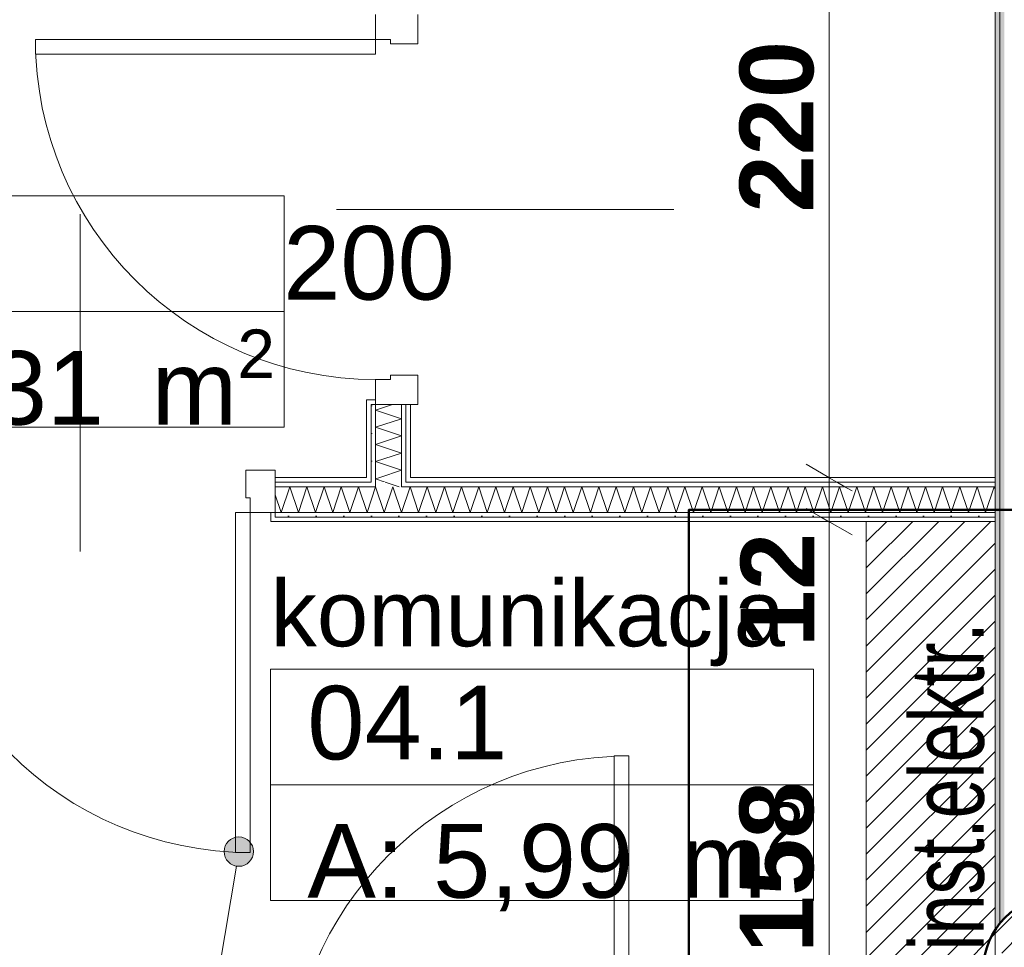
# Model space of a CAD drawing. Extents: x -7314 to 11761, y 144 to 9383.
# Tile 110 of 193: x 2147 to 2415, y 7793 to 8045. Entities that reach past the tile are written whole.
import ezdxf
from ezdxf.xclip import XClip

# ---------------------------------------------------------------- set-up
doc = ezdxf.new("R2010")
doc.units = 0
doc.header["$MEASUREMENT"] = 0
doc.header["$XCLIPFRAME"] = 0
doc.linetypes.add('Wipeout_Contour', pattern=[20000, 0, -20000])
for name, color, linetype in [('FORMA - Arch 01 - 220-A Ściany', 7, 'Continuous'), ('FORMA - Arch 01 - 440-K Słupy', 7, 'Continuous'), ('FORMA - Arch 02 - Strefy', 7, 'Continuous'), ('FORMA - Arch 04 - Wymiary i opisy ppoż', 7, 'Continuous'), ('FORMA - Arch 04 - Wymiary ogólne', 7, 'Continuous'), ('FORMA - Arch 05 - inst elektryczne', 7, 'Continuous')]:
    doc.layers.add(name, color=color, linetype=linetype)
doc.styles.add('STYL_AUTOMATYCZNY_2', font='arial.ttf')
doc.styles.add('STYL_AUTOMATYCZNY_7', font='arial.ttf', dxfattribs={"width": 0.7})
doc.styles.add('STYL_AUTOMATYCZNY_9', font='arial.ttf')
pattern_1 = [(0, (4185.3, -5972.398), (0, 7.5), [0, -7.5])]

# ---------------------------------------------------------------- blocks, each defined once
blk = doc.blocks.new('*X101')
at = {"layer": 'FORMA - Arch 01 - 220-A Ściany', "color": 7, "linetype": 'Continuous', "lineweight": 5, "ltscale": 0.025}
for p, q in [((2250.97, 7911.14), (2253.3, 7918.14)), ((2253.3, 7918.14), (2255.63, 7911.14)), ((2255.63, 7911.14), (2257.97, 7918.14)), ((2257.97, 7918.14), (2260.3, 7911.14)), ((2260.3, 7911.14), (2262.63, 7918.14)), ((2262.63, 7918.14), (2264.97, 7911.14)), ((2264.97, 7911.14), (2267.3, 7918.14)), ((2267.3, 7918.14), (2269.63, 7911.14)), ((2269.63, 7911.14), (2271.97, 7918.14)), ((2271.97, 7918.14), (2274.3, 7911.14)), ((2274.3, 7911.14), (2276.63, 7918.14)), ((2276.63, 7918.14), (2278.97, 7911.14)), ((2278.97, 7911.14), (2281.3, 7918.14)), ((2281.3, 7918.14), (2283.63, 7911.14)), ((2283.63, 7911.14), (2285.97, 7918.14)), ((2285.97, 7918.14), (2288.3, 7911.14)), ((2288.3, 7911.14), (2290.63, 7918.14)), ((2290.63, 7918.14), (2292.97, 7911.14)), ((2292.97, 7911.14), (2295.3, 7918.14)), ((2295.3, 7918.14), (2297.63, 7911.14)), ((2297.63, 7911.14), (2299.97, 7918.14)), ((2299.97, 7918.14), (2302.3, 7911.14)), ((2302.3, 7911.14), (2304.63, 7918.14)), ((2304.63, 7918.14), (2306.97, 7911.14)), ((2306.97, 7911.14), (2309.3, 7918.14)), ((2309.3, 7918.14), (2311.63, 7911.14)), ((2311.63, 7911.14), (2313.97, 7918.14)), ((2313.97, 7918.14), (2316.3, 7911.14)), ((2316.3, 7911.14), (2318.63, 7918.14)), ((2318.63, 7918.14), (2320.97, 7911.14)), ((2320.97, 7911.14), (2323.3, 7918.14)), ((2323.3, 7918.14), (2325.63, 7911.14)), ((2325.63, 7911.14), (2327.97, 7918.14)), ((2327.97, 7918.14), (2330.3, 7911.14)), ((2330.3, 7911.14), (2332.63, 7918.14)), ((2332.63, 7918.14), (2334.97, 7911.14)), ((2334.97, 7911.14), (2337.3, 7918.14)), ((2337.3, 7918.14), (2339.63, 7911.14)), ((2339.63, 7911.14), (2341.97, 7918.14)), ((2341.97, 7918.14), (2344.3, 7911.14)), ((2344.3, 7911.14), (2346.63, 7918.14)), ((2346.63, 7918.14), (2348.97, 7911.14)), ((2348.97, 7911.14), (2351.3, 7918.14)), ((2351.3, 7918.14), (2353.63, 7911.14)), ((2353.63, 7911.14), (2355.97, 7918.14)), ((2355.97, 7918.14), (2358.3, 7911.14)), ((2358.3, 7911.14), (2360.63, 7918.14)), ((2360.63, 7918.14), (2362.97, 7911.14)), ((2362.97, 7911.14), (2365.3, 7918.14)), ((2365.3, 7918.14), (2367.63, 7911.14)), ((2367.63, 7911.14), (2369.97, 7918.14)), ((2369.97, 7918.14), (2372.3, 7911.14)), ((2372.3, 7911.14), (2374.63, 7918.14)), ((2374.63, 7918.14), (2376.97, 7911.14)), ((2376.97, 7911.14), (2379.3, 7918.14)), ((2379.3, 7918.14), (2381.63, 7911.14)), ((2381.63, 7911.14), (2383.97, 7918.14)), ((2383.97, 7918.14), (2386.3, 7911.14)), ((2386.3, 7911.14), (2388.63, 7918.14)), ((2388.63, 7918.14), (2390.97, 7911.14)), ((2390.97, 7911.14), (2393.3, 7918.14)), ((2393.3, 7918.14), (2395.63, 7911.14)), ((2395.63, 7911.14), (2397.97, 7918.14)), ((2397.97, 7918.14), (2400.3, 7911.14)), ((2400.3, 7911.14), (2402.63, 7918.14)), ((2402.63, 7918.14), (2404.97, 7911.14)), ((2404.97, 7911.14), (2407.3, 7918.14)), ((2407.3, 7918.14), (2409.63, 7911.14)), ((2409.63, 7911.14), (2411.97, 7918.14)), ((2411.97, 7918.14), (2412.21, 7917.4)), ((2250.96, 7911.16), (2250.97, 7911.14))]:
    blk.add_line(p, q, dxfattribs=at)
blk = doc.blocks.new('*X102')
at = {"layer": 'FORMA - Arch 01 - 220-A Ściany', "color": 7, "linetype": 'Continuous', "lineweight": 5, "ltscale": 0.025}
for p, q in [((2243.96, 7918.12), (2243.97, 7918.14)), ((2243.97, 7918.14), (2246.3, 7911.14)), ((2246.3, 7911.14), (2248.63, 7918.14)), ((2248.63, 7918.14), (2250.96, 7911.16))]:
    blk.add_line(p, q, dxfattribs=at)
blk = doc.blocks.new('*X104')
at = {"layer": 'FORMA - Arch 01 - 220-A Ściany', "color": 7, "linetype": 'Continuous', "lineweight": 5, "ltscale": 0.025}
for p, q in [((2216.71, 7915.9), (2218.3, 7911.14)), ((2218.3, 7911.14), (2220.63, 7918.14)), ((2220.63, 7918.14), (2222.97, 7911.14)), ((2222.97, 7911.14), (2225.3, 7918.14)), ((2225.3, 7918.14), (2227.63, 7911.14)), ((2227.63, 7911.14), (2229.97, 7918.14)), ((2229.97, 7918.14), (2232.3, 7911.14)), ((2232.3, 7911.14), (2234.63, 7918.14)), ((2234.63, 7918.14), (2236.97, 7911.14)), ((2236.97, 7911.14), (2239.3, 7918.14)), ((2239.3, 7918.14), (2241.63, 7911.14)), ((2241.63, 7911.14), (2243.96, 7918.12))]:
    blk.add_line(p, q, dxfattribs=at)
blk = doc.blocks.new('*X105')
at = {"layer": 'FORMA - Arch 01 - 220-A Ściany', "color": 7, "linetype": 'Continuous', "lineweight": 5, "ltscale": 0.025}
for p, q in [((2243.96, 7920.27), (2245.08, 7920.64)), ((2246.59, 7919.39), (2243.96, 7920.27))]:
    blk.add_line(p, q, dxfattribs=at)
blk = doc.blocks.new('*X106')
at = {"layer": 'FORMA - Arch 01 - 220-A Ściany', "color": 7, "linetype": 'Continuous', "lineweight": 5, "ltscale": 0.025}
blk.add_line((2250.34, 7918.14), (2246.59, 7919.39), dxfattribs=at)
blk = doc.blocks.new('*X108')
at = {"layer": 'FORMA - Arch 01 - 220-A Ściany', "color": 7, "linetype": 'Continuous', "lineweight": 5, "ltscale": 0.025}
for p, q in [((2243.96, 7938.94), (2248.52, 7940.46)), ((2250.96, 7936.6), (2243.96, 7938.94)), ((2243.96, 7934.27), (2250.96, 7936.6)), ((2250.96, 7931.94), (2243.96, 7934.27)), ((2243.96, 7929.6), (2250.96, 7931.94)), ((2250.96, 7927.27), (2243.96, 7929.6)), ((2243.96, 7924.94), (2250.96, 7927.27)), ((2250.96, 7922.6), (2243.96, 7924.94)), ((2245.08, 7920.64), (2250.96, 7922.6))]:
    blk.add_line(p, q, dxfattribs=at)
blk = doc.blocks.new('Rysunek_1_1', base_point=(4185.3, -5972.4))
at = {"color": 254, "linetype": 'Wipeout_Contour', "lineweight": 0, "ltscale": 41761.403087}
blk.add_wipeout([(2412.21, 8071.66), (2412.21, 8139.9), (2033.1, 8139.9), (2033.1, 7920.64), (2412.21, 7920.64)], dxfattribs=at).dxf.layer = 'FORMA - Arch 02 - Strefy'
at = {"color": 254, "linetype": 'Wipeout_Contour', "lineweight": 0, "ltscale": 32564.192828}
blk.add_wipeout([(2033.1, 7750.58), (2412.21, 7750.58), (2412.21, 7908.64), (2033.1, 7908.64)], dxfattribs=at).dxf.layer = 'FORMA - Arch 02 - Strefy'
at = {"layer": 'FORMA - Arch 05 - inst elektryczne', "linetype": 'Continuous', "lineweight": 15}
h = blk.add_hatch(dxfattribs=at)
h.set_pattern_fill('cegła_zwykła_gęsta_0001', color=211, style=0, pattern_type=2)
h.set_pattern_definition([(45, (4185.2997, -5972.398), (-3.5355339, 3.5355339), [])])
h.paths.add_polyline_path([(2412.21, 7759.88), (2412.21, 7909.88), (2377.21, 7909.88), (2377.21, 7759.88)])
at = {"layer": 'FORMA - Arch 01 - 220-A Ściany', "color": 7, "linetype": 'Continuous', "lineweight": 15, "ltscale": 0.025}
for p, q in [((2324.99, 7993.46), (2233.37, 7993.46)), ((2163.71, 7992.17), (2163.71, 7900.55))]:
    blk.add_line(p, q, dxfattribs=at)
at = {"layer": 'FORMA - Arch 01 - 220-A Ściany', "color": 7, "linetype": 'Continuous', "lineweight": 13, "ltscale": 0.025}
for centre, start, end in [((2243.96, 8039.66), 180, 270), ((2209.91, 7911.14), 180, 270), ((2312.71, 7752.58), 90, 180)]:
    blk.add_arc(centre, 92.4, start, end, dxfattribs=at)
at = {"layer": 'FORMA - Arch 02 - Strefy', "color": 7, "linetype": 'Continuous', "lineweight": 13, "ltscale": 0.025}
for p, q in [((2071.7, 7997.13), (2219.16, 7997.13)), ((2219.16, 7997.13), (2219.16, 7965.7)), ((2219.16, 7965.7), (2071.7, 7965.7)), ((2071.7, 7965.7), (2219.16, 7965.7)), ((2219.16, 7965.7), (2219.16, 7934.27)), ((2219.16, 7934.27), (2071.7, 7934.27)), ((2215.41, 7868.61), (2362.86, 7868.61)), ((2215.41, 7837.18), (2215.41, 7868.61)), ((2362.86, 7868.61), (2362.86, 7837.18)), ((2215.41, 7805.75), (2215.41, 7837.18)), ((2362.86, 7837.18), (2362.86, 7805.75))]:
    blk.add_line(p, q, dxfattribs=at)
at = {"layer": 'FORMA - Arch 04 - Wymiary i opisy ppoż', "color": 1, "linetype": 'Continuous', "lineweight": 13, "ltscale": 0.025}
blk.add_line((2206.13, 7815.06), (2197.1, 7760.93), dxfattribs=at)
at = {"layer": 'FORMA - Arch 05 - inst elektryczne', "color": 7, "linetype": 'Continuous', "lineweight": 13, "ltscale": 0.025, "flags": 128}
blk.add_lwpolyline([(2412.21, 7759.88), (2377.21, 7759.88), (2377.21, 7909.88), (2412.21, 7909.88)], close=True, dxfattribs=at)
at = {"layer": 'FORMA - Arch 01 - 220-A Ściany', "color": 7, "linetype": 'Continuous', "lineweight": 13, "char_height": 20, "attachment_point": 7, "rotation": 90, "style": 'STYL_AUTOMATYCZNY_2'}
for s, insert in [('\\A1;{\\pql;\\pt0;\\fArial|b0|i0|c238|p0;\\W1.000000;200\\fArial|b0|i0|c238|p0;\\W1.000000;\\A1{\\H.66x;\\S^  ;}\\fArial|b0|i0|c238|p0;\\W1.000000;\\fArial|b0|i0|c238|p0;\\W1.000000;}', (2296.85, 7727.43)), ('\\A1;{\\pql;\\pt0;\\fArial|b0|i0|c238|p0;\\W1.000000;90\\fArial|b0|i0|c238|p0;\\W1.000000;\\A1{\\H.66x;\\S^  ;}\\fArial|b0|i0|c238|p0;\\W1.000000;\\fArial|b0|i0|c238|p0;\\W1.000000;}', (2256.85, 7727.43))]:
    blk.add_mtext(s, dxfattribs=dict(at, insert=insert))
at = {"layer": 'FORMA - Arch 02 - Strefy', "color": 7, "linetype": 'Continuous', "lineweight": 13, "attachment_point": 1, "style": 'STYL_AUTOMATYCZNY_2'}
for s, insert, char_height in [('\\A1;{\\pql;\\pt0,460;\\fArial|b0|i0|c238|p0;\\W1.000000;wc\\fArial|b0|i0|c238|p0;\\W1.000000;\\A1{\\H.66x;\\S^  ;}\\fArial|b0|i0|c238|p0;\\W1.000000;\\fArial|b0|i0|c238|p0;\\W1.000000;\\A1{\\H.66x;\\S^  ;}}', (2071.7, 8021.3), 18), ('\\A1;{\\pql;\\pt0,460;\\fArial|b0|i0|c238|p0;\\W1.000000;04.1\\fArial|b0|i0|c238|p0;\\W1.000000;\\A1{\\H.66x;\\S^  ;}\\fArial|b0|i0|c238|p0;\\W1.000000;\\fArial|b0|i0|c238|p0;\\W1.000000;\\A1{\\H.66x;\\S^  ;}}', (2081.7, 7992.56), 20)]:
    blk.add_mtext(s, dxfattribs=dict(at, insert=insert, char_height=char_height))
at = {"layer": 'FORMA - Arch 04 - Wymiary ogólne', "color": 154, "linetype": 'Continuous', "lineweight": 13, "char_height": 20, "attachment_point": 7, "rotation": 90, "style": 'STYL_AUTOMATYCZNY_9'}
for s, insert, width in [('\\A1;{\\pql;\\fArial|b1|i0|c238|p0;\\W1.000000;220}', (2363.11, 7992.63), 45.7634), ('\\A1;{\\pql;\\fArial|b1|i0|c238|p0;\\W1.000000;12}', (2363.11, 7874.52), 30.509), ('\\A1;{\\pql;\\fArial|b1|i0|c238|p0;\\W1.000000;158}', (2363.11, 7791.48), 45.7634)]:
    blk.add_mtext(s, dxfattribs=dict(at, insert=insert, width=width))
at = {"layer": 'FORMA - Arch 05 - inst elektryczne', "color": 7, "linetype": 'Continuous', "lineweight": 13, "insert": (2409.42, 7792.14), "char_height": 20, "attachment_point": 7, "rotation": 90, "style": 'STYL_AUTOMATYCZNY_7'}
blk.add_mtext('\\A1;{\\pql;\\fArial|b0|i0|c238|p0;\\W0.700000;inst.elektr.}', dxfattribs=at)
at = {"color": 254, "linetype": 'Wipeout_Contour', "lineweight": 0, "ltscale": 32925.028315}
blk.add_wipeout([(2241.46, 7919.39), (2242.71, 7919.39), (2242.71, 7920.64), (2241.46, 7920.64)], dxfattribs=at).dxf.layer = 'FORMA - Arch 01 - 220-A Ściany'
at = {"layer": 'FORMA - Arch 01 - 220-A Ściany', "linetype": 'Continuous', "lineweight": 5}
h = blk.add_hatch(dxfattribs=at)
h.set_pattern_fill('Gips_0001', style=0, pattern_type=2)
h.set_pattern_definition(pattern_1)
h.paths.add_polyline_path([(2241.46, 7919.39), (2242.71, 7919.39), (2242.71, 7920.64), (2241.46, 7920.64)])
at = {"color": 254, "linetype": 'Wipeout_Contour', "lineweight": 0, "ltscale": 42626.529108}
blk.add_wipeout([(2412.21, 8741.9), (2412.21, 7797.38), (2412.86, 7798.65), (2413.46, 7799.25), (2413.46, 8741.9)], dxfattribs=at).dxf.layer = 'FORMA - Arch 01 - 220-A Ściany'
at = {"color": 254, "linetype": 'Wipeout_Contour', "lineweight": 0, "ltscale": 50100.192573}
blk.add_wipeout([(2255.46, 8046.46), (2243.96, 8046.46), (2243.96, 8039.66), (2247.96, 8039.66), (2247.96, 8038.46), (2255.46, 8038.46)], dxfattribs=at).dxf.layer = 'FORMA - Arch 01 - 220-A Ściany'
at = {"color": 254, "linetype": 'Wipeout_Contour', "lineweight": 0, "ltscale": 32535.654245}
blk.add_wipeout([(2312.71, 7844.98), (2308.71, 7844.98), (2308.71, 7752.58), (2312.71, 7752.58)], dxfattribs=at).dxf.layer = 'FORMA - Arch 01 - 220-A Ściany'
at = {"layer": 'FORMA - Arch 01 - 220-A Ściany', "linetype": 'Continuous', "lineweight": 5}
h = blk.add_hatch(dxfattribs=at)
h.set_pattern_fill('Gips_0001', style=0, pattern_type=2)
h.set_pattern_definition(pattern_1)
h.paths.add_polyline_path([(2412.21, 8741.9), (2412.21, 7797.38), (2412.86, 7798.65), (2413.46, 7799.25), (2413.46, 8741.9)])
at = {"layer": 'FORMA - Arch 01 - 220-A Ściany', "color": 7, "linetype": 'Continuous', "lineweight": 15, "ltscale": 0.025}
for p, q in [((2255.46, 8038.46), (2255.46, 8046.46)), ((2247.96, 8039.66), (2247.96, 8038.46)), ((2247.96, 8038.46), (2255.46, 8038.46))]:
    blk.add_line(p, q, dxfattribs=at)
at = {"layer": 'FORMA - Arch 01 - 220-A Ściany', "color": 7, "linetype": 'Continuous', "lineweight": 13, "ltscale": 0.025}
for p, q in [((2308.71, 7752.58), (2308.71, 7844.98)), ((2308.71, 7844.98), (2312.71, 7844.98)), ((2312.71, 7844.98), (2312.71, 7752.58))]:
    blk.add_line(p, q, dxfattribs=at)
at = {"layer": 'FORMA - Arch 02 - Strefy', "color": 7, "linetype": 'Continuous', "lineweight": 13, "ltscale": 0.025}
for p, q in [((2362.86, 7837.18), (2215.41, 7837.18)), ((2215.41, 7837.18), (2362.86, 7837.18)), ((2362.86, 7805.75), (2215.41, 7805.75))]:
    blk.add_line(p, q, dxfattribs=at)
at = {"layer": 'FORMA - Arch 02 - Strefy', "color": 7, "linetype": 'Continuous', "lineweight": 13, "char_height": 20, "attachment_point": 1, "style": 'STYL_AUTOMATYCZNY_2'}
for s, insert in [('\\A1;{\\pql;\\pt0,460;\\fArial|b0|i0|c238|p0;\\W1.000000;04.1\\fArial|b0|i0|c238|p0;\\W1.000000;\\A1{\\H.66x;\\S^  ;}\\fArial|b0|i0|c238|p0;\\W1.000000;\\fArial|b0|i0|c238|p0;\\W1.000000;\\A1{\\H.66x;\\S^  ;}}', (2225.41, 7864.04)), ('\\A1;{\\pql;\\pt0,460;\\fArial|b0|i0|c238|p0;\\W1.000000;A: 5,99\\fArial|b0|i0|c238|p0;\\W1.000000;\\A1{\\H.66x;\\S^  ;}\\fArial|b0|i0|c238|p0;\\W1.000000; m\\fArial|b0|i0|c238|p0;\\W1.000000;\\A1{\\H.66x;\\S2^  ;}}', (2225.41, 7832.32))]:
    blk.add_mtext(s, dxfattribs=dict(at, insert=insert))
at = {"color": 254, "linetype": 'Wipeout_Contour', "lineweight": 0, "ltscale": 33331.317232}
blk.add_wipeout([(2151.56, 8039.66), (2151.56, 8035.66), (2243.96, 8035.66), (2243.96, 8039.66)], dxfattribs=at).dxf.layer = 'FORMA - Arch 01 - 220-A Ściany'
at = {"color": 254, "linetype": 'Wipeout_Contour', "lineweight": 0, "ltscale": 32910.937399}
blk.add_wipeout([(2216.71, 7920.64), (2216.71, 7919.39), (2241.46, 7919.39), (2241.46, 7920.64)], dxfattribs=at).dxf.layer = 'FORMA - Arch 01 - 220-A Ściany'
at = {"layer": 'FORMA - Arch 01 - 220-A Ściany', "linetype": 'Continuous', "lineweight": 5}
h = blk.add_hatch(dxfattribs=at)
h.set_pattern_fill('Gips_0001', style=0, pattern_type=2)
h.set_pattern_definition(pattern_1)
h.paths.add_polyline_path([(2216.71, 7920.64), (2216.71, 7919.39), (2241.46, 7919.39), (2241.46, 7920.64)])
at = {"layer": 'FORMA - Arch 01 - 220-A Ściany', "color": 7, "linetype": 'Continuous', "lineweight": 15, "ltscale": 0.025}
for p, q in [((2243.96, 8046.46), (2243.96, 8039.66)), ((2243.96, 8039.66), (2247.96, 8039.66))]:
    blk.add_line(p, q, dxfattribs=at)
at = {"layer": 'FORMA - Arch 01 - 220-A Ściany', "color": 7, "linetype": 'Continuous', "lineweight": 13, "ltscale": 0.025}
for p, q in [((2151.56, 8039.66), (2243.96, 8039.66)), ((2151.56, 8035.66), (2151.56, 8039.66)), ((2243.96, 8039.66), (2243.96, 8035.66)), ((2243.96, 8035.66), (2151.56, 8035.66))]:
    blk.add_line(p, q, dxfattribs=at)
at = {"layer": 'FORMA - Arch 01 - 220-A Ściany', "color": 7, "linetype": 'Continuous', "lineweight": 13, "insert": (2218.85, 7963.12), "char_height": 20, "attachment_point": 7, "style": 'STYL_AUTOMATYCZNY_2'}
blk.add_mtext('\\A1;{\\pql;\\pt0;\\fArial|b0|i0|c238|p0;\\W1.000000;200\\fArial|b0|i0|c238|p0;\\W1.000000;\\A1{\\H.66x;\\S^  ;}\\fArial|b0|i0|c238|p0;\\W1.000000;\\fArial|b0|i0|c238|p0;\\W1.000000;}', dxfattribs=at)
at = {"color": 254, "linetype": 'Wipeout_Contour', "lineweight": 0, "ltscale": 52558.930455}
blk.add_wipeout([(2413.46, 8741.9), (2413.46, 7799.25), (2414.71, 7800.5), (2414.71, 8716.9), (2414.04, 8716.9), (2414.04, 8741.9)], dxfattribs=at).dxf.layer = 'FORMA - Arch 01 - 220-A Ściany'
at = {"layer": 'FORMA - Arch 01 - 220-A Ściany', "linetype": 'Continuous', "lineweight": 5}
h = blk.add_hatch(dxfattribs=at)
h.set_pattern_fill('Gips_0001', style=0, pattern_type=2)
h.set_pattern_definition(pattern_1)
h.paths.add_polyline_path([(2413.46, 8741.9), (2413.46, 7799.25), (2414.71, 7800.5), (2414.71, 8716.9), (2414.04, 8716.9), (2414.04, 8741.9)])
at = {"layer": 'FORMA - Arch 01 - 440-K Słupy', "linetype": 'Continuous', "lineweight": 5}
h = blk.add_hatch(dxfattribs=at)
h.set_pattern_fill('beton_zbrojony_gęsty_0001', style=0, pattern_type=2)
h.set_pattern_definition([(45, (4185.3, -5972.398), (-7.071068, 7.071068), []), (45, (4181.764, -5968.863), (-7.071068, 7.071068), [7.5, -2.5])])
h.paths.add_polyline_path([(2449.04, 7786.9, 0.414214), (2429.04, 7806.9, 0.414214), (2409.04, 7786.9, 0.414214), (2429.04, 7766.9, 0.414214)])
at = {"layer": 'FORMA - Arch 01 - 220-A Ściany', "color": 7, "linetype": 'Continuous', "lineweight": 13, "ltscale": 0.025}
blk.add_line((2413.46, 8741.9), (2413.46, 7799.25), dxfattribs=at)
at = {"layer": 'FORMA - Arch 01 - 220-A Ściany', "color": 7, "linetype": 'Continuous', "lineweight": 15, "ltscale": 0.025, "flags": 128}
blk.add_lwpolyline([(2412.21, 8741.9), (2412.21, 7797.38)], dxfattribs=at)
at = {"layer": 'FORMA - Arch 01 - 440-K Słupy', "color": 7, "linetype": 'Continuous', "lineweight": 25, "ltscale": 0.025, "flags": 128}
blk.add_lwpolyline([(2449.04, 7786.9, -0.414214), (2429.04, 7766.9, -0.414214), (2409.04, 7786.9, -0.414214), (2429.04, 7806.9, -0.414214)], format="xyb", close=True, dxfattribs=at)
at = {"layer": 'FORMA - Arch 02 - Strefy', "color": 7, "linetype": 'Continuous', "lineweight": 13, "insert": (2215.41, 7892.78), "char_height": 18, "attachment_point": 1, "style": 'STYL_AUTOMATYCZNY_2'}
blk.add_mtext('\\A1;{\\pql;\\pt0,460;\\fArial|b0|i0|c238|p0;\\W1.000000;komunikacja\\fArial|b0|i0|c238|p0;\\W1.000000;\\A1{\\H.66x;\\S^  ;}\\fArial|b0|i0|c238|p0;\\W1.000000;\\fArial|b0|i0|c238|p0;\\W1.000000;\\A1{\\H.66x;\\S^  ;}}', dxfattribs=at)
at = {"color": 254, "linetype": 'Wipeout_Contour', "lineweight": 0, "ltscale": 32921.579888}
blk.add_wipeout([(2242.71, 7918.14), (2243.96, 7918.14), (2243.96, 7919.39), (2242.71, 7919.39)], dxfattribs=at).dxf.layer = 'FORMA - Arch 01 - 220-A Ściany'
at = {"layer": 'FORMA - Arch 01 - 220-A Ściany', "linetype": 'Continuous', "lineweight": 5}
h = blk.add_hatch(dxfattribs=at)
h.set_pattern_fill('Gips_0001', style=0, pattern_type=2)
h.set_pattern_definition(pattern_1)
h.paths.add_polyline_path([(2242.71, 7918.14), (2243.96, 7918.14), (2243.96, 7919.39), (2242.71, 7919.39)])
at = {"color": 254, "linetype": 'Wipeout_Contour', "lineweight": 0, "ltscale": 33027.151685}
blk.add_wipeout([(2253.46, 7919.39), (2412.21, 7919.39), (2412.21, 7920.64), (2253.46, 7920.64)], dxfattribs=at).dxf.layer = 'FORMA - Arch 01 - 220-A Ściany'
at = {"color": 254, "linetype": 'Wipeout_Contour', "lineweight": 0, "ltscale": 32965.920185}
blk.add_wipeout([(2216.71, 7909.89), (2216.71, 7908.64), (2412.21, 7908.64), (2412.21, 7909.89)], dxfattribs=at).dxf.layer = 'FORMA - Arch 01 - 220-A Ściany'
at = {"layer": 'FORMA - Arch 01 - 220-A Ściany', "linetype": 'Continuous', "lineweight": 5}
h = blk.add_hatch(dxfattribs=at)
h.set_pattern_fill('Gips_0001', style=0, pattern_type=2)
h.set_pattern_definition(pattern_1)
h.paths.add_polyline_path([(2253.46, 7919.39), (2412.21, 7919.39), (2412.21, 7920.64), (2253.46, 7920.64)])
h = blk.add_hatch(dxfattribs=at)
h.set_pattern_fill('Gips_0001', style=0, pattern_type=2)
h.set_pattern_definition(pattern_1)
h.paths.add_polyline_path([(2216.71, 7909.89), (2216.71, 7908.64), (2412.21, 7908.64), (2412.21, 7909.89)])
at = {"color": 254, "linetype": 'Wipeout_Contour', "lineweight": 0, "ltscale": 32906.805455}
blk.add_wipeout([(2216.71, 7918.14), (2242.71, 7918.14), (2242.71, 7919.39), (2216.71, 7919.39)], dxfattribs=at).dxf.layer = 'FORMA - Arch 01 - 220-A Ściany'
at = {"layer": 'FORMA - Arch 01 - 220-A Ściany', "linetype": 'Continuous', "lineweight": 5}
h = blk.add_hatch(dxfattribs=at)
h.set_pattern_fill('Gips_0001', style=0, pattern_type=2)
h.set_pattern_definition(pattern_1)
h.paths.add_polyline_path([(2216.71, 7918.14), (2242.71, 7918.14), (2242.71, 7919.39), (2216.71, 7919.39)])
at = {"layer": 'FORMA - Arch 01 - 220-A Ściany', "color": 7, "linetype": 'Continuous', "lineweight": 15, "ltscale": 0.025, "flags": 128}
blk.add_lwpolyline([(2241.46, 7920.64), (2216.71, 7920.64)], dxfattribs=at)
at = {"color": 254, "linetype": 'Wipeout_Contour', "lineweight": 0, "ltscale": 32936.76693}
blk.add_wipeout([(2252.21, 7919.39), (2253.46, 7919.39), (2253.46, 7920.64), (2252.21, 7920.64)], dxfattribs=at).dxf.layer = 'FORMA - Arch 01 - 220-A Ściany'
at = {"color": 254, "linetype": 'Wipeout_Contour', "lineweight": 0, "ltscale": 32970.718716}
blk.add_wipeout([(2216.71, 7911.14), (2216.71, 7909.89), (2412.21, 7909.89), (2412.21, 7911.14)], dxfattribs=at).dxf.layer = 'FORMA - Arch 01 - 220-A Ściany'
at = {"layer": 'FORMA - Arch 01 - 220-A Ściany', "linetype": 'Continuous', "lineweight": 5}
h = blk.add_hatch(dxfattribs=at)
h.set_pattern_fill('Gips_0001', style=0, pattern_type=2)
h.set_pattern_definition(pattern_1)
h.paths.add_polyline_path([(2252.21, 7919.39), (2253.46, 7919.39), (2253.46, 7920.64), (2252.21, 7920.64)])
h = blk.add_hatch(dxfattribs=at)
h.set_pattern_fill('Gips_0001', style=0, pattern_type=2)
h.set_pattern_definition(pattern_1)
h.paths.add_polyline_path([(2216.71, 7911.14), (2216.71, 7909.89), (2412.21, 7909.89), (2412.21, 7911.14)])
at = {"layer": 'FORMA - Arch 04 - Wymiary ogólne', "color": 154, "linetype": 'Continuous', "lineweight": 13, "ltscale": 0.025}
for p, q in [((2376.49, 7908.64), (2357.74, 7908.64)), ((2367.11, 7750.58), (2367.11, 7908.64))]:
    blk.add_line(p, q, dxfattribs=at)
at = {"color": 254, "linetype": 'Wipeout_Contour', "lineweight": 0, "ltscale": 33021.671488}
blk.add_wipeout([(2252.21, 7918.14), (2412.21, 7918.14), (2412.21, 7919.39), (2252.21, 7919.39)], dxfattribs=at).dxf.layer = 'FORMA - Arch 01 - 220-A Ściany'
at = {"layer": 'FORMA - Arch 01 - 220-A Ściany', "linetype": 'Continuous', "lineweight": 5}
h = blk.add_hatch(dxfattribs=at)
h.set_pattern_fill('Gips_0001', style=0, pattern_type=2)
h.set_pattern_definition(pattern_1)
h.paths.add_polyline_path([(2252.21, 7918.14), (2412.21, 7918.14), (2412.21, 7919.39), (2252.21, 7919.39)])
at = {"layer": 'FORMA - Arch 04 - Wymiary ogólne', "color": 154, "linetype": 'Continuous', "lineweight": 13, "ltscale": 0.025}
for p, q in [((2367.11, 7920.64), (2367.11, 8140.9)), ((2376.49, 7920.64), (2357.74, 7920.64))]:
    blk.add_line(p, q, dxfattribs=at)
at = {"color": 254, "linetype": 'Wipeout_Contour', "lineweight": 0, "ltscale": 32930.589909}
blk.add_wipeout([(2250.96, 7918.14), (2252.21, 7918.14), (2252.21, 7919.39), (2250.96, 7919.39)], dxfattribs=at).dxf.layer = 'FORMA - Arch 01 - 220-A Ściany'
at = {"layer": 'FORMA - Arch 01 - 220-A Ściany', "linetype": 'Continuous', "lineweight": 5}
h = blk.add_hatch(dxfattribs=at)
h.set_pattern_fill('Gips_0001', style=0, pattern_type=2)
h.set_pattern_definition(pattern_1)
h.paths.add_polyline_path([(2250.96, 7918.14), (2252.21, 7918.14), (2252.21, 7919.39), (2250.96, 7919.39)])
at = {"layer": 'FORMA - Arch 01 - 220-A Ściany', "color": 7, "linetype": 'Continuous', "lineweight": 15, "ltscale": 0.025, "flags": 128}
blk.add_lwpolyline([(2412.21, 7920.64), (2253.46, 7920.64)], dxfattribs=at)
at = {"color": 254, "linetype": 'Wipeout_Contour', "lineweight": 0, "ltscale": 33005.160494}
blk.add_wipeout([(2250.96, 7911.14), (2412.21, 7911.14), (2412.21, 7918.14), (2250.96, 7918.14)], dxfattribs=at).dxf.layer = 'FORMA - Arch 01 - 220-A Ściany'
at = {"layer": 'FORMA - Arch 01 - 220-A Ściany', "color": 7, "linetype": 'Continuous', "lineweight": 15, "ltscale": 0.025, "flags": 128}
blk.add_lwpolyline([(2412.21, 7908.64), (2412.21, 7920.64)], dxfattribs=at)
at = {"layer": 'FORMA - Arch 04 - Wymiary ogólne', "color": 154, "linetype": 'Continuous', "lineweight": 13, "ltscale": 0.025}
for p, q in [((2360.86, 7924.25), (2373.36, 7917.03)), ((2367.11, 7908.64), (2367.11, 7920.64)), ((2360.86, 7912.25), (2373.36, 7905.03))]:
    blk.add_line(p, q, dxfattribs=at)
at = {"color": 7, "linetype": 'Continuous', "lineweight": 13, "ltscale": 0.025}
blk.add_blockref('*X101', (0, 0), dxfattribs=at)
at = {"color": 254, "linetype": 'Wipeout_Contour', "lineweight": 0, "ltscale": 32910.21081}
blk.add_wipeout([(2243.96, 7911.14), (2250.96, 7911.14), (2250.96, 7918.14), (2243.96, 7918.14)], dxfattribs=at).dxf.layer = 'FORMA - Arch 01 - 220-A Ściany'
at = {"layer": 'FORMA - Arch 01 - 220-A Ściany', "color": 7, "linetype": 'Continuous', "lineweight": 13, "ltscale": 0.025}
for p, q in [((2250.96, 7918.14), (2250.96, 7919.39)), ((2252.21, 7919.39), (2252.21, 7920.64)), ((2412.21, 7919.39), (2252.21, 7919.39)), ((2412.21, 7918.14), (2250.96, 7918.14)), ((2250.96, 7911.14), (2412.21, 7911.14))]:
    blk.add_line(p, q, dxfattribs=at)
at = {"color": 7, "linetype": 'Continuous', "lineweight": 13, "ltscale": 0.025}
blk.add_blockref('*X102', (0, 0), dxfattribs=at)
at = {"color": 254, "linetype": 'Wipeout_Contour', "lineweight": 0, "ltscale": 32935.399305}
blk.add_wipeout([(2250.96, 7919.39), (2252.21, 7919.39), (2252.21, 7920.64), (2250.96, 7920.64)], dxfattribs=at).dxf.layer = 'FORMA - Arch 01 - 220-A Ściany'
at = {"color": 254, "linetype": 'Wipeout_Contour', "lineweight": 0, "ltscale": 32891.605105}
blk.add_wipeout([(2216.71, 7918.14), (2216.71, 7911.14), (2243.96, 7911.14), (2243.96, 7918.14)], dxfattribs=at).dxf.layer = 'FORMA - Arch 01 - 220-A Ściany'
at = {"layer": 'FORMA - Arch 01 - 220-A Ściany', "linetype": 'Continuous', "lineweight": 5}
h = blk.add_hatch(dxfattribs=at)
h.set_pattern_fill('Gips_0001', style=0, pattern_type=2)
h.set_pattern_definition(pattern_1)
h.paths.add_polyline_path([(2250.96, 7919.39), (2252.21, 7919.39), (2252.21, 7920.64), (2250.96, 7920.64)])
at = {"layer": 'FORMA - Arch 01 - 220-A Ściany', "color": 7, "linetype": 'Continuous', "lineweight": 15, "ltscale": 0.025}
for p, q in [((2216.71, 7919.39), (2216.71, 7920.64)), ((2216.71, 7918.14), (2216.71, 7919.39))]:
    blk.add_line(p, q, dxfattribs=at)
at = {"layer": 'FORMA - Arch 01 - 220-A Ściany', "color": 7, "linetype": 'Continuous', "lineweight": 13, "ltscale": 0.025}
for p, q in [((2242.71, 7919.39), (2216.71, 7919.39)), ((2242.71, 7920.64), (2242.71, 7919.39)), ((2243.96, 7919.39), (2243.96, 7918.14)), ((2243.96, 7918.14), (2216.71, 7918.14)), ((2243.96, 7911.14), (2250.96, 7911.14))]:
    blk.add_line(p, q, dxfattribs=at)
at = {"color": 7, "linetype": 'Continuous', "lineweight": 13, "ltscale": 0.025}
blk.add_blockref('*X104', (0, 0), dxfattribs=at)
at = {"color": 254, "linetype": 'Wipeout_Contour', "lineweight": 0, "ltscale": 32930.89361}
blk.add_wipeout([(2243.96, 7919.39), (2250.96, 7919.39), (2250.96, 7920.64), (2243.96, 7920.64)], dxfattribs=at).dxf.layer = 'FORMA - Arch 01 - 220-A Ściany'
at = {"color": 254, "linetype": 'Wipeout_Contour', "lineweight": 0, "ltscale": 41072.352595}
blk.add_wipeout([(2216.71, 7908.64), (2216.71, 7909.89), (2216.71, 7911.14), (2215.46, 7911.14), (2215.46, 7908.64)], dxfattribs=at).dxf.layer = 'FORMA - Arch 01 - 220-A Ściany'
at = {"layer": 'FORMA - Arch 01 - 220-A Ściany', "linetype": 'Continuous', "lineweight": 5}
h = blk.add_hatch(dxfattribs=at)
h.set_pattern_fill('Gips_0001', style=0, pattern_type=2)
h.set_pattern_definition(pattern_1)
h.paths.add_polyline_path([(2216.71, 7908.64), (2216.71, 7909.89), (2216.71, 7911.14), (2215.46, 7911.14), (2215.46, 7908.64)])
at = {"layer": 'FORMA - Arch 01 - 220-A Ściany', "color": 7, "linetype": 'Continuous', "lineweight": 15, "ltscale": 0.025}
for p, q in [((2216.71, 7911.14), (2216.71, 7918.14)), ((2215.46, 7911.14), (2215.46, 7908.64)), ((2216.71, 7911.14), (2215.46, 7911.14)), ((2216.71, 7908.64), (2215.46, 7908.64)), ((2216.71, 7908.64), (2215.46, 7908.64))]:
    blk.add_line(p, q, dxfattribs=at)
at = {"layer": 'FORMA - Arch 01 - 220-A Ściany', "color": 7, "linetype": 'Continuous', "lineweight": 13, "ltscale": 0.025}
for p, q in [((2216.71, 7911.14), (2243.96, 7911.14)), ((2216.71, 7909.89), (2216.71, 7911.14)), ((2216.71, 7909.89), (2412.21, 7909.89))]:
    blk.add_line(p, q, dxfattribs=at)
at = {"layer": 'FORMA - Arch 01 - 220-A Ściany', "color": 7, "linetype": 'Continuous', "lineweight": 15, "ltscale": 0.025, "flags": 128}
blk.add_lwpolyline([(2216.71, 7908.64), (2412.21, 7908.64)], dxfattribs=at)
at = {"color": 7, "linetype": 'Continuous', "lineweight": 13, "ltscale": 0.025}
blk.add_blockref('*X105', (0, 0), dxfattribs=at)
at = {"color": 254, "linetype": 'Wipeout_Contour', "lineweight": 0, "ltscale": 49316.793163}
blk.add_wipeout([(2216.71, 7922.64), (2208.71, 7922.64), (2208.71, 7915.14), (2209.91, 7915.14), (2209.91, 7911.14), (2216.71, 7911.14)], dxfattribs=at).dxf.layer = 'FORMA - Arch 01 - 220-A Ściany'
at = {"color": 254, "linetype": 'Wipeout_Contour', "lineweight": 0, "ltscale": 32926.3906}
blk.add_wipeout([(2242.71, 7919.39), (2243.96, 7919.39), (2243.96, 7920.64), (2242.71, 7920.64)], dxfattribs=at).dxf.layer = 'FORMA - Arch 01 - 220-A Ściany'
at = {"layer": 'FORMA - Arch 01 - 220-A Ściany', "linetype": 'Continuous', "lineweight": 5}
h = blk.add_hatch(dxfattribs=at)
h.set_pattern_fill('Gips_0001', style=0, pattern_type=2)
h.set_pattern_definition(pattern_1)
h.paths.add_polyline_path([(2242.71, 7919.39), (2243.96, 7919.39), (2243.96, 7920.64), (2242.71, 7920.64)])
at = {"layer": 'FORMA - Arch 01 - 220-A Ściany', "color": 7, "linetype": 'Continuous', "lineweight": 15, "ltscale": 0.025}
for p, q in [((2208.71, 7915.14), (2208.71, 7922.64)), ((2208.71, 7922.64), (2216.71, 7922.64)), ((2216.71, 7922.64), (2216.71, 7911.14)), ((2216.71, 7919.39), (2216.71, 7920.64)), ((2216.71, 7919.39), (2216.71, 7920.64)), ((2216.71, 7918.14), (2216.71, 7919.39)), ((2216.71, 7918.14), (2216.71, 7919.39)), ((2216.71, 7911.14), (2216.71, 7918.14)), ((2216.71, 7911.14), (2216.71, 7918.14)), ((2209.91, 7915.14), (2208.71, 7915.14)), ((2215.46, 7911.14), (2215.46, 7908.64))]:
    blk.add_line(p, q, dxfattribs=at)
at = {"color": 254, "linetype": 'Wipeout_Contour', "lineweight": 0, "ltscale": 32675.940351}
blk.add_wipeout([(2209.91, 7818.74), (2209.91, 7911.14), (2205.91, 7911.14), (2205.91, 7818.74)], dxfattribs=at).dxf.layer = 'FORMA - Arch 01 - 220-A Ściany'
at = {"layer": 'FORMA - Arch 04 - Wymiary i opisy ppoż', "linetype": 'Continuous', "lineweight": 13}
blk.add_hatch(color=1, dxfattribs=at).paths.add_polyline_path([(2202.79, 7819.01), (2203.09, 7817.48), (2203.96, 7816.18), (2205.26, 7815.31), (2206.79, 7815.01), (2208.32, 7815.31), (2209.62, 7816.18), (2210.48, 7817.48), (2210.79, 7819.01), (2210.48, 7820.54), (2209.62, 7821.84), (2208.32, 7822.7), (2206.79, 7823.01), (2205.26, 7822.7), (2203.96, 7821.84), (2203.09, 7820.54)])
at = {"layer": 'FORMA - Arch 01 - 220-A Ściany', "color": 7, "linetype": 'Continuous', "lineweight": 15, "ltscale": 0.025}
for p, q in [((2209.91, 7911.14), (2209.91, 7915.14)), ((2216.71, 7911.14), (2209.91, 7911.14))]:
    blk.add_line(p, q, dxfattribs=at)
at = {"layer": 'FORMA - Arch 01 - 220-A Ściany', "color": 7, "linetype": 'Continuous', "lineweight": 13, "ltscale": 0.025}
for p, q in [((2209.91, 7911.14), (2205.91, 7911.14)), ((2205.91, 7911.14), (2205.91, 7818.74)), ((2209.91, 7818.74), (2209.91, 7911.14)), ((2205.91, 7818.74), (2209.91, 7818.74))]:
    blk.add_line(p, q, dxfattribs=at)
at = {"layer": 'FORMA - Arch 04 - Wymiary i opisy ppoż', "color": 1, "linetype": 'Continuous', "lineweight": 13, "ltscale": 0.025}
blk.add_circle((2206.79, 7819.01), 4, dxfattribs=at)
at = {"layer": 'FORMA - Arch 02 - Strefy', "color": 7, "linetype": 'Continuous', "lineweight": 13, "insert": (2081.7, 7960.84), "char_height": 20, "attachment_point": 1, "style": 'STYL_AUTOMATYCZNY_2'}
blk.add_mtext('\\A1;{\\pql;\\pt0,460;\\fArial|b0|i0|c238|p0;\\W1.000000;A: 8,31\\fArial|b0|i0|c238|p0;\\W1.000000;\\A1{\\H.66x;\\S^  ;}\\fArial|b0|i0|c238|p0;\\W1.000000; m\\fArial|b0|i0|c238|p0;\\W1.000000;\\A1{\\H.66x;\\S2^  ;}}', dxfattribs=at)
at = {"color": 254, "linetype": 'Wipeout_Contour', "lineweight": 0, "ltscale": 32926.083556}
blk.add_wipeout([(2243.96, 7918.14), (2250.96, 7918.14), (2250.96, 7919.39), (2243.96, 7919.39)], dxfattribs=at).dxf.layer = 'FORMA - Arch 01 - 220-A Ściany'
at = {"color": 7, "linetype": 'Continuous', "lineweight": 13, "ltscale": 0.025}
blk.add_blockref('*X106', (0, 0), dxfattribs=at)
at = {"color": 254, "linetype": 'Wipeout_Contour', "lineweight": 0, "ltscale": 32965.570005}
blk.add_wipeout([(2241.46, 7920.64), (2242.71, 7920.64), (2242.71, 7940.46), (2241.46, 7940.46)], dxfattribs=at).dxf.layer = 'FORMA - Arch 01 - 220-A Ściany'
at = {"color": 254, "linetype": 'Wipeout_Contour', "lineweight": 0, "ltscale": 32977.294204}
blk.add_wipeout([(2252.21, 7920.64), (2253.46, 7920.64), (2253.46, 7940.46), (2252.21, 7940.46)], dxfattribs=at).dxf.layer = 'FORMA - Arch 01 - 220-A Ściany'
at = {"layer": 'FORMA - Arch 01 - 220-A Ściany', "linetype": 'Continuous', "lineweight": 5}
h = blk.add_hatch(dxfattribs=at)
h.set_pattern_fill('Gips_0001', style=0, pattern_type=2)
h.set_pattern_definition(pattern_1)
h.paths.add_polyline_path([(2241.46, 7920.64), (2242.71, 7920.64), (2242.71, 7940.46), (2241.46, 7940.46)])
h = blk.add_hatch(dxfattribs=at)
h.set_pattern_fill('Gips_0001', style=0, pattern_type=2)
h.set_pattern_definition(pattern_1)
h.paths.add_polyline_path([(2252.21, 7920.64), (2253.46, 7920.64), (2253.46, 7940.46), (2252.21, 7940.46)])
at = {"color": 254, "linetype": 'Wipeout_Contour', "lineweight": 0, "ltscale": 32966.930616}
blk.add_wipeout([(2242.71, 7920.64), (2243.96, 7920.64), (2243.96, 7940.46), (2242.71, 7940.46)], dxfattribs=at).dxf.layer = 'FORMA - Arch 01 - 220-A Ściany'
at = {"color": 254, "linetype": 'Wipeout_Contour', "lineweight": 0, "ltscale": 32975.92826}
blk.add_wipeout([(2250.96, 7920.64), (2252.21, 7920.64), (2252.21, 7940.46), (2250.96, 7940.46)], dxfattribs=at).dxf.layer = 'FORMA - Arch 01 - 220-A Ściany'
at = {"layer": 'FORMA - Arch 01 - 220-A Ściany', "linetype": 'Continuous', "lineweight": 5}
h = blk.add_hatch(dxfattribs=at)
h.set_pattern_fill('Gips_0001', style=0, pattern_type=2)
h.set_pattern_definition(pattern_1)
h.paths.add_polyline_path([(2242.71, 7920.64), (2243.96, 7920.64), (2243.96, 7940.46), (2242.71, 7940.46)])
h = blk.add_hatch(dxfattribs=at)
h.set_pattern_fill('Gips_0001', style=0, pattern_type=2)
h.set_pattern_definition(pattern_1)
h.paths.add_polyline_path([(2250.96, 7920.64), (2252.21, 7920.64), (2252.21, 7940.46), (2250.96, 7940.46)])
at = {"layer": 'FORMA - Arch 01 - 220-A Ściany', "color": 7, "linetype": 'Continuous', "lineweight": 15, "ltscale": 0.025, "flags": 128}
blk.add_lwpolyline([(2253.46, 7920.64), (2253.46, 7940.46)], dxfattribs=at)
at = {"color": 254, "linetype": 'Wipeout_Contour', "lineweight": 0, "ltscale": 32971.428099}
blk.add_wipeout([(2243.96, 7920.64), (2250.96, 7920.64), (2250.96, 7940.46), (2243.96, 7940.46)], dxfattribs=at).dxf.layer = 'FORMA - Arch 01 - 220-A Ściany'
at = {"layer": 'FORMA - Arch 01 - 220-A Ściany', "color": 7, "linetype": 'Continuous', "lineweight": 13, "ltscale": 0.025}
for p, q in [((2250.96, 7920.64), (2250.96, 7940.46)), ((2252.21, 7920.64), (2252.21, 7940.46)), ((2242.71, 7920.64), (2242.71, 7919.39)), ((2243.96, 7920.64), (2243.96, 7919.39)), ((2243.96, 7919.39), (2243.96, 7918.14)), ((2250.96, 7919.39), (2250.96, 7920.64)), ((2250.96, 7918.14), (2250.96, 7919.39)), ((2252.21, 7919.39), (2252.21, 7920.64))]:
    blk.add_line(p, q, dxfattribs=at)
at = {"layer": 'FORMA - Arch 01 - 220-A Ściany', "color": 7, "linetype": 'Continuous', "lineweight": 15, "ltscale": 0.025}
for p, q in [((2250.96, 7940.46), (2252.21, 7940.46)), ((2252.21, 7940.46), (2253.46, 7940.46))]:
    blk.add_line(p, q, dxfattribs=at)
at = {"color": 7, "linetype": 'Continuous', "lineweight": 13, "ltscale": 0.025}
blk.add_blockref('*X108', (0, 0), dxfattribs=at)
at = {"color": 254, "linetype": 'Wipeout_Contour', "lineweight": 0, "ltscale": 41257.4084}
blk.add_wipeout([(2241.46, 7940.46), (2242.71, 7940.46), (2243.96, 7940.46), (2243.96, 7941.71), (2241.46, 7941.71)], dxfattribs=at).dxf.layer = 'FORMA - Arch 01 - 220-A Ściany'
at = {"layer": 'FORMA - Arch 01 - 220-A Ściany', "linetype": 'Continuous', "lineweight": 5}
h = blk.add_hatch(dxfattribs=at)
h.set_pattern_fill('Gips_0001', style=0, pattern_type=2)
h.set_pattern_definition(pattern_1)
h.paths.add_polyline_path([(2241.46, 7940.46), (2242.71, 7940.46), (2243.96, 7940.46), (2243.96, 7941.71), (2241.46, 7941.71)])
at = {"layer": 'FORMA - Arch 01 - 220-A Ściany', "color": 7, "linetype": 'Continuous', "lineweight": 15, "ltscale": 0.025}
for p, q in [((2243.96, 7941.71), (2241.46, 7941.71)), ((2241.46, 7940.46), (2241.46, 7941.71)), ((2241.46, 7940.46), (2241.46, 7941.71)), ((2243.96, 7940.46), (2243.96, 7941.71)), ((2243.96, 7940.46), (2250.96, 7940.46))]:
    blk.add_line(p, q, dxfattribs=at)
at = {"layer": 'FORMA - Arch 01 - 220-A Ściany', "color": 7, "linetype": 'Continuous', "lineweight": 13, "ltscale": 0.025}
for p, q in [((2242.71, 7940.46), (2242.71, 7920.64)), ((2242.71, 7940.46), (2243.96, 7940.46)), ((2243.96, 7940.46), (2243.96, 7920.64))]:
    blk.add_line(p, q, dxfattribs=at)
at = {"layer": 'FORMA - Arch 01 - 220-A Ściany', "color": 7, "linetype": 'Continuous', "lineweight": 15, "ltscale": 0.025, "flags": 128}
blk.add_lwpolyline([(2241.46, 7940.46), (2241.46, 7920.64)], dxfattribs=at)
at = {"color": 254, "linetype": 'Wipeout_Contour', "lineweight": 0, "ltscale": 49546.302469}
blk.add_wipeout([(2255.46, 7948.46), (2247.96, 7948.46), (2247.96, 7947.26), (2243.96, 7947.26), (2243.96, 7940.46), (2255.46, 7940.46)], dxfattribs=at).dxf.layer = 'FORMA - Arch 01 - 220-A Ściany'
at = {"layer": 'FORMA - Arch 01 - 220-A Ściany', "color": 7, "linetype": 'Continuous', "lineweight": 15, "ltscale": 0.025}
for p, q in [((2255.46, 7948.46), (2247.96, 7948.46)), ((2247.96, 7948.46), (2247.96, 7947.26)), ((2255.46, 7940.46), (2255.46, 7948.46)), ((2247.96, 7947.26), (2243.96, 7947.26)), ((2243.96, 7947.26), (2243.96, 7940.46)), ((2243.96, 7941.71), (2241.46, 7941.71)), ((2243.96, 7940.46), (2255.46, 7940.46)), ((2243.96, 7940.46), (2250.96, 7940.46)), ((2243.96, 7940.46), (2250.96, 7940.46)), ((2250.96, 7940.46), (2252.21, 7940.46)), ((2250.96, 7940.46), (2252.21, 7940.46)), ((2252.21, 7940.46), (2253.46, 7940.46)), ((2252.21, 7940.46), (2253.46, 7940.46))]:
    blk.add_line(p, q, dxfattribs=at)

msp = doc.modelspace()

# ---------------------------------------------------------------- block references
at = {"lineweight": 20}
ref = msp.add_blockref('Rysunek_1_1', (4185.29965, -5972.39804), dxfattribs=at)
XClip(ref).set_block_clipping_path([(254.0251470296, 246.5573808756), (9689.7973583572, 9358.9497337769)])

# ---------------------------------------------------------------- next in the draw order: linework, layer by layer
at = {"lineweight": 50}
msp.add_lwpolyline([(2529.04055, 7911.8969), (2529.04055, 7661.8969), (2329.04055, 7661.8969), (2329.04055, 7911.8969), (2529.04055, 7911.8969)], dxfattribs=at)
msp.add_circle((2429.04064, 7786.89683), 20, dxfattribs=at)

doc.saveas('drawing.dxf')
